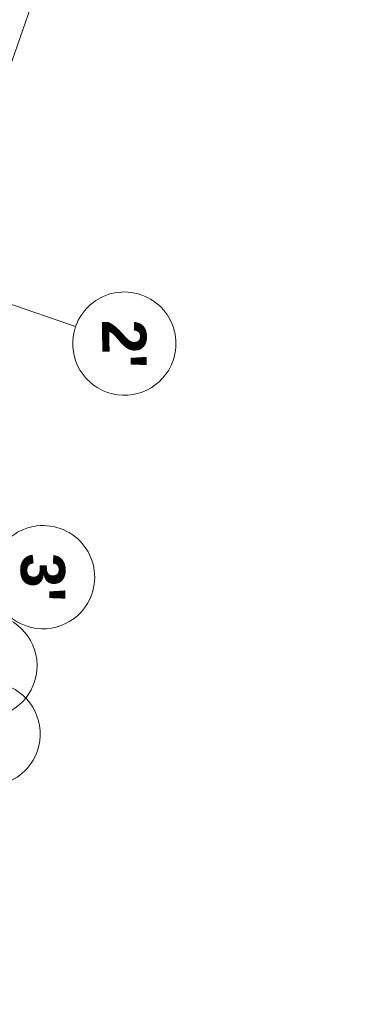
# Model space of a CAD drawing. Extents: x -22247 to 417655, y -187892 to 17509.
# Tile 31 of 62: x 7643 to 12317, y -13460 to -115. Entities that reach past the tile are written whole.
import ezdxf
from ezdxf.lldxf.tags import DXFTag

# ---------------------------------------------------------------- set-up
doc = ezdxf.new("R2010")
doc.units = 0
doc.header["$LTSCALE"] = 50
doc.layers.add('02 Raster Gebäude', color=7, linetype='Continuous', lineweight=25)
doc.styles.add('ERSTELLTER_STIL_1', font='txt')
tags = doc.linetypes.add('Raster', pattern=[0.8, 0.4, -0.2, 0, -0.2]).pattern_tags.tags
tags[10:11] = [DXFTag(74, 4), DXFTag(75, 0), DXFTag(340, '0'), DXFTag(46, 1.0), DXFTag(50, 0.0), DXFTag(44, 0.0), DXFTag(45, 0.0)]
tags[8:9] = [DXFTag(74, 4), DXFTag(75, 0), DXFTag(340, '0'), DXFTag(46, 1.0), DXFTag(50, 0.0), DXFTag(44, 0.0), DXFTag(45, 0.0)]
tags[6:7] = [DXFTag(74, 4), DXFTag(75, 0), DXFTag(340, '0'), DXFTag(46, 1.0), DXFTag(50, 0.0), DXFTag(44, 0.0), DXFTag(45, 0.0)]
tags[4:5] = [DXFTag(74, 4), DXFTag(75, 0), DXFTag(340, '0'), DXFTag(46, 1.0), DXFTag(50, 0.0), DXFTag(44, 0.0), DXFTag(45, 0.0)]

msp = doc.modelspace()

# ---------------------------------------------------------------- linework, layer by layer
at = {"layer": '02 Raster Gebäude', "color": 1, "linetype": 'Raster', "lineweight": 18, "ltscale": 0.000188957, "true_color": 0xf50000}
for p, q in [((-810, -24660), (12317, 13063)), ((7457, -3946), (8402, -4275))]:
    msp.add_line(p, q, dxfattribs=at)
at = {"layer": '02 Raster Gebäude', "color": 1, "linetype": 'Continuous', "lineweight": 18, "ltscale": 0.000188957, "true_color": 0xf50000}
for points in [[(9724, -4735, 1), (8402, -4275, 1)], [(8622, -7901, 1), (7300, -7441, 1)], [(7169, -8172, 1), (7189, -9572, 1)], [(7883, -10026, 1), (6560, -9566, 1)]]:
    msp.add_lwpolyline(points, format="xyb", close=True, dxfattribs=at)

# ---------------------------------------------------------------- texts
at = {"layer": '02 Raster Gebäude', "color": 1, "lineweight": 18, "ltscale": 0.000188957, "true_color": 0xf50000, "char_height": 600, "attachment_point": 1, "rotation": 270.812, "style": 'ERSTELLTER_STIL_1'}
for s, insert in [("\\A1;{\\fArial|b1|i0|c0|p0;\\W1;2'}", (9358, -4174)), ("\\A1;{\\fArial|b1|i0|c0|p0;\\W1;3'}", (8256, -7340))]:
    msp.add_mtext(s, dxfattribs=dict(at, insert=insert))

doc.saveas('drawing.dxf')
